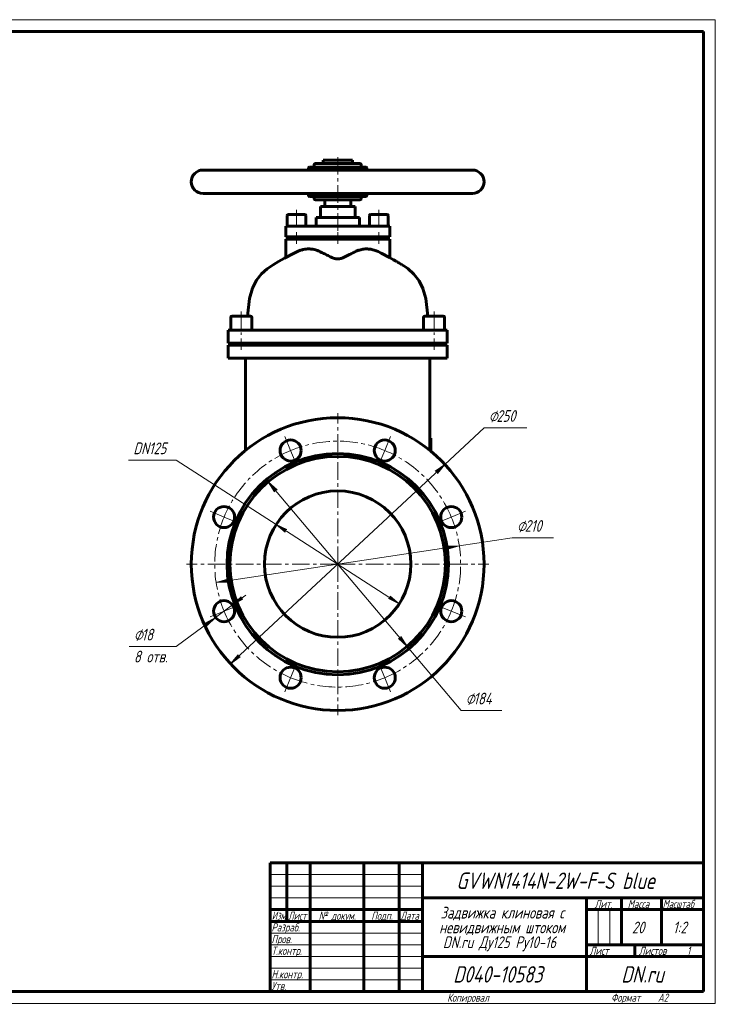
# Model space of a CAD drawing. Header units: millimetres. Extents: x 0 to 594, y 0 to 420.
# Tile 2 of 2: x 297 to 594, y 0 to 420. Entities that reach past the tile are written whole.
import ezdxf

# ---------------------------------------------------------------- set-up
doc = ezdxf.new("R2010")
doc.units = ezdxf.units.MM
for name, pattern in [('K5LT_AXLED', [12, 7.5, -1.5, 1.5, -1.5]), ('K5LT_BASIC', [0]), ('K5LT_THIN', [0])]:
    doc.linetypes.add(name, pattern=pattern)
doc.layers.add('Системный слой', color=7, linetype='Continuous')
doc.layers.add('Системный слой (1)', color=7, linetype='Continuous', true_color=0x6c6c6c)
doc.styles.add('KDIMTEXTSTYLE', font='txt', dxfattribs={"width": 0.96, "oblique": 15, "height": 5})
doc.styles.add('KTEXTSTYLE', font='txt', dxfattribs={"width": 0.96, "height": 5})
doc.dimstyles.new('KDIMSTYLE (0.50)', dxfattribs={"dimtxt": 5, "dimasz": 1, "dimexe": 2, "dimexo": 0, "dimgap": 1, "dimtad": 1, "dimlfac": 2, "dimtxsty": 'KDIMTEXTSTYLE', "dimsah": 1, "dimcen": 0, "dimdle": 1, "dimadec": 0, "dimazin": 0, "dimtfac": 0.667, "dimtmove": 0, "dimatfit": 3, "dimfxl": 1, "dimtvp": 1, "dimtolj": 1, "dimtzin": 0, "dimarcsym": 0})

# ---------------------------------------------------------------- blocks, each defined once
blk = doc.blocks.new('U8')
at = {"layer": 'Системный слой (1)', "color": 143, "linetype": 'K5LT_BASIC', "lineweight": 60, "true_color": 0x33acca}
for p, q in [((425.38, 340.17), (432.78, 340.17)), ((432.78, 340.17), (440.18, 340.17))]:
    blk.add_line(p, q, dxfattribs=at)
blk = doc.blocks.new('U9')
at = {"layer": 'Системный слой (1)', "color": 143, "linetype": 'K5LT_BASIC', "lineweight": 60, "true_color": 0x33acca}
for p, q in [((410.08, 318.16), (413.93, 320.19)), ((413.93, 320.19), (415.55, 320.99)), ((405.2, 315.31), (407.5, 316.69)), ((407.5, 316.69), (410.08, 318.16)), ((398.14, 308.72), (400.31, 311.43)), ((400.31, 311.43), (402.71, 313.59)), ((402.71, 313.59), (405.2, 315.31)), ((396.39, 305.34), (398.14, 308.72)), ((395.16, 301.02), (396.39, 305.34)), ((394.27, 293.44), (395.16, 301.02))]:
    blk.add_line(p, q, dxfattribs=at)
blk = doc.blocks.new('U10')
at = {"layer": 'Системный слой (1)', "color": 143, "linetype": 'K5LT_BASIC', "lineweight": 60, "true_color": 0x33acca}
for p, q in [((423.53, 335.54), (432.78, 335.54)), ((432.78, 335.54), (442.03, 335.54))]:
    blk.add_line(p, q, dxfattribs=at)
blk = doc.blocks.new('U11')
at = {"layer": 'Системный слой (1)', "color": 143, "linetype": 'K5LT_BASIC', "lineweight": 60, "true_color": 0x33acca}
for p, q in [((451.34, 320.33), (450, 320.99)), ((454.93, 318.46), (451.34, 320.33)), ((456.65, 317.5), (454.93, 318.46)), ((457.49, 317.02), (456.65, 317.5)), ((457.9, 316.78), (457.49, 317.02)), ((458.09, 316.67), (457.9, 316.78)), ((458.19, 316.61), (458.09, 316.67)), ((458.25, 316.58), (458.19, 316.61)), ((458.28, 316.56), (458.25, 316.58)), ((458.29, 316.55), (458.28, 316.56)), ((458.3, 316.55), (458.29, 316.55)), ((458.3, 316.54), (458.3, 316.55)), ((458.31, 316.54), (458.3, 316.54)), ((458.33, 316.53), (458.31, 316.54)), ((458.34, 316.52), (458.33, 316.53)), ((458.35, 316.51), (458.34, 316.52)), ((458.38, 316.5), (458.35, 316.51)), ((458.4, 316.48), (458.38, 316.5)), ((458.41, 316.48), (458.4, 316.48)), ((458.42, 316.47), (458.41, 316.48)), ((458.45, 316.46), (458.42, 316.47)), ((458.42, 316.47), (458.42, 316.47)), ((458.48, 316.44), (458.45, 316.46)), ((458.49, 316.43), (458.48, 316.44)), ((458.5, 316.42), (458.49, 316.43)), ((458.52, 316.41), (458.5, 316.42)), ((458.53, 316.41), (458.52, 316.41)), ((458.54, 316.4), (458.53, 316.41)), ((458.53, 316.41), (458.53, 316.41)), ((458.56, 316.39), (458.54, 316.4)), ((458.93, 316.17), (458.56, 316.39)), ((459.65, 315.73), (458.93, 316.17)), ((460.03, 315.5), (459.65, 315.73)), ((460.23, 315.38), (460.03, 315.5)), ((460.33, 315.32), (460.23, 315.38)), ((460.37, 315.29), (460.33, 315.32)), ((460.41, 315.27), (460.37, 315.29)), ((460.45, 315.24), (460.41, 315.27)), ((460.47, 315.23), (460.45, 315.24)), ((460.48, 315.22), (460.47, 315.23)), ((460.49, 315.22), (460.48, 315.22)), ((460.52, 315.2), (460.49, 315.22)), ((460.63, 315.13), (460.52, 315.2)), ((462.68, 313.71), (460.63, 315.13)), ((465.27, 311.4), (462.68, 313.71)), ((467.56, 308.49), (465.27, 311.4)), ((469.18, 305.28), (467.56, 308.49)), ((470.41, 300.94), (469.18, 305.28)), ((471.28, 293.44), (470.41, 300.94))]:
    blk.add_line(p, q, dxfattribs=at)
blk = doc.blocks.new('U12')
at = {"layer": 'Системный слой (1)', "color": 143, "linetype": 'K5LT_BASIC', "lineweight": 60, "true_color": 0x33acca}
for p, q in [((445.28, 355.79), (445.28, 356.54)), ((445.28, 345.04), (445.28, 345.79))]:
    blk.add_line(p, q, dxfattribs=at)
blk = doc.blocks.new('U13')
at = {"layer": 'Системный слой (1)', "color": 143, "linetype": 'K5LT_BASIC', "lineweight": 60, "true_color": 0x33acca}
for p, q in [((420.28, 355.79), (420.28, 356.54)), ((420.28, 345.04), (420.28, 345.79))]:
    blk.add_line(p, q, dxfattribs=at)
blk = doc.blocks.new('U14')
at = {"layer": 'Системный слой (1)', "color": 143, "linetype": 'K5LT_BASIC', "lineweight": 60, "true_color": 0x33acca}
for p, q in [((423.28, 343.04), (432.78, 343.04)), ((432.78, 343.04), (442.28, 343.04))]:
    blk.add_line(p, q, dxfattribs=at)
blk = doc.blocks.new('U15')
at = {"layer": 'Системный слой (1)', "color": 30, "linetype": 'K5LT_AXLED', "lineweight": 18, "true_color": 0xff8000}
for q in [(432.78, 252.04), (368.28, 187.54), (497.28, 187.54), (432.78, 123.04)]:
    blk.add_line((432.78, 187.54), q, dxfattribs=at)
blk = doc.blocks.new('U16')
at = {"layer": 'Системный слой (1)', "color": 30, "linetype": 'K5LT_AXLED', "lineweight": 18, "true_color": 0xff8000}
for p, q in [((412.68, 236.05), (410.2, 242.05)), ((452.87, 236.05), (455.35, 242.05)), ((415.17, 230.04), (412.68, 236.05)), ((450.38, 230.04), (452.87, 236.05)), ((384.27, 207.63), (378.27, 210.12)), ((390.28, 205.15), (384.27, 207.63)), ((475.27, 205.15), (481.28, 207.63)), ((481.28, 207.63), (487.28, 210.12)), ((390.28, 169.94), (384.27, 167.45)), ((475.27, 169.94), (481.28, 167.45)), ((384.27, 167.45), (378.27, 164.97)), ((481.28, 167.45), (487.28, 164.97)), ((415.17, 145.04), (412.68, 139.04)), ((450.38, 145.04), (452.87, 139.04)), ((412.68, 139.04), (410.2, 133.03)), ((452.87, 139.04), (455.35, 133.03))]:
    blk.add_line(p, q, dxfattribs=at)
for start, end in [(67.5, 112.5), (112.5, 157.5), (22.5, 67.5), (157.5, 202.5), (337.5, 22.5), (202.5, 247.5), (292.5, 337.5), (247.5, 292.5)]:
    blk.add_arc((432.78, 187.54), 52.5, start, end, dxfattribs=at)
blk = doc.blocks.new('D5')
at = {"layer": 'Системный слой (1)'}
for points in [[(475.32, 226.23), (478.53, 230.12), (474.42, 227.19), (475.24, 227.05)], [(387.02, 144.97), (391.13, 147.89), (390.31, 148.03), (390.23, 148.86)]]:
    blk.add_hatch(color=7, dxfattribs=at).paths.add_polyline_path(points)
at = {"layer": 'Системный слой (1)', "color": 7, "linetype": 'K5LT_THIN', "lineweight": 18, "true_color": 0xffffff}
for p, q in [((387.02, 144.97), (478.53, 230.12)), ((474.42, 227.19), (478.53, 230.12)), ((475.24, 227.05), (474.42, 227.19)), ((475.32, 226.23), (475.24, 227.05)), ((478.53, 230.12), (475.32, 226.23)), ((387.02, 144.97), (390.23, 148.86)), ((391.13, 147.89), (387.02, 144.97)), ((390.23, 148.86), (390.31, 148.03)), ((390.31, 148.03), (391.13, 147.89))]:
    blk.add_line(p, q, dxfattribs=at)
blk.add_wipeout([(497.28, 246.7), (497.28, 254.08), (510.96, 254.08), (510.96, 246.7)]).dxf.layer = 'Системный слой (1)'
for p, q in [((478.53, 230.12), (495.28, 245.7)), ((495.28, 245.7), (513.53, 245.7))]:
    blk.add_line(p, q, dxfattribs=at)
at = {"layer": 'Системный слой (1)', "color": 7, "char_height": 5, "attachment_point": 1, "style": 'KTEXTSTYLE'}
for s, insert in [('\\fArial|b0|c204|p34;\\H5.0;\\W1.000;\\Q15;\\fGOST Type AU|b0|i0|c204|p34;\\Q15;\\W0.960;⌀', (497.28, 253.29)), ('\\fArial|b0|c204|p34;\\H5.0;\\W1.000;\\Q15;\\fGOST Type AU|b0|i0|c204|p34;\\Q15;\\W0.960;250', (500.58, 253.29))]:
    blk.add_mtext(s, dxfattribs=dict(at, insert=insert))
blk = doc.blocks.new('KDIMARROW_01')
at = {"layer": 'Системный слой'}
blk.add_hatch(color=0, dxfattribs=at).paths.add_polyline_path([(0, 0), (-5, 0.66), (-4.5, 0), (-5, -0.66)])
at = {"layer": 'Системный слой', "color": 0, "linetype": 'K5LT_THIN', "lineweight": 18}
for p, q in [((-4.5, 0), (-5, 0.66)), ((-5, 0.66), (0, 0)), ((0, 0), (-5, -0.66)), ((-5, -0.66), (-4.5, 0))]:
    blk.add_line(p, q, dxfattribs=at)
at = {"layer": 'Системный слой (1)', "color": 0, "linetype": 'K5LT_THIN', "lineweight": 18}
blk.add_line((432.78, 187.54), (432.28, 187.54), dxfattribs=at)
blk = doc.blocks.new('D6')
at = {"layer": 'Системный слой (1)'}
for points in [[(479.84, 193.96), (484.69, 195.36), (479.65, 195.26), (480.24, 194.69)], [(385.9, 179.82), (385.31, 180.4), (385.71, 181.12), (380.86, 179.73)]]:
    blk.add_hatch(color=7, dxfattribs=at).paths.add_polyline_path(points)
at = {"layer": 'Системный слой (1)', "color": 7, "linetype": 'K5LT_THIN', "lineweight": 18, "true_color": 0xffffff}
for p, q in [((380.86, 179.73), (484.69, 195.36)), ((479.65, 195.26), (484.69, 195.36)), ((480.24, 194.69), (479.65, 195.26)), ((484.69, 195.36), (479.84, 193.96)), ((479.84, 193.96), (480.24, 194.69)), ((380.86, 179.73), (385.71, 181.12)), ((385.71, 181.12), (385.31, 180.4)), ((385.9, 179.82), (380.86, 179.73)), ((385.31, 180.4), (385.9, 179.82))]:
    blk.add_line(p, q, dxfattribs=at)
blk.add_wipeout([(509.32, 199.76), (509.32, 207.15), (522.37, 207.15), (522.37, 199.76)]).dxf.layer = 'Системный слой (1)'
for p, q in [((484.69, 195.36), (507.32, 198.76)), ((507.32, 198.76), (524.91, 198.76))]:
    blk.add_line(p, q, dxfattribs=at)
at = {"layer": 'Системный слой (1)', "color": 7, "char_height": 5, "attachment_point": 1, "style": 'KTEXTSTYLE'}
for s, insert in [('\\fArial|b0|c204|p34;\\H5.0;\\W1.000;\\Q15;\\fGOST Type AU|b0|i0|c204|p34;\\Q15;\\W0.960;⌀', (509.32, 206.35)), ('\\fArial|b0|c204|p34;\\H5.0;\\W1.000;\\Q15;\\fGOST Type AU|b0|i0|c204|p34;\\Q15;\\W0.960;210', (512.62, 206.35))]:
    blk.add_mtext(s, dxfattribs=dict(at, insert=insert))
blk = doc.blocks.new('D7')
at = {"layer": 'Системный слой (1)'}
for points in [[(406.86, 219.32), (403.14, 222.72), (405.85, 218.47), (406.03, 219.28)], [(462.42, 152.37), (459.7, 156.61), (459.52, 155.81), (458.69, 155.77)]]:
    blk.add_hatch(color=7, dxfattribs=at).paths.add_polyline_path(points)
at = {"layer": 'Системный слой (1)', "color": 7, "linetype": 'K5LT_THIN', "lineweight": 18, "true_color": 0xffffff}
for p, q in [((403.14, 222.72), (406.86, 219.32)), ((405.85, 218.47), (403.14, 222.72)), ((403.14, 222.72), (462.42, 152.37)), ((406.03, 219.28), (405.85, 218.47)), ((406.86, 219.32), (406.03, 219.28)), ((458.69, 155.77), (459.52, 155.81)), ((462.42, 152.37), (458.69, 155.77)), ((459.52, 155.81), (459.7, 156.61)), ((459.7, 156.61), (462.42, 152.37))]:
    blk.add_line(p, q, dxfattribs=at)
blk.add_wipeout([(487.44, 126.04), (487.44, 133.43), (500.36, 133.43), (500.36, 126.04)]).dxf.layer = 'Системный слой (1)'
for p, q in [((462.42, 152.37), (485.44, 125.04)), ((485.44, 125.04), (502.9, 125.04))]:
    blk.add_line(p, q, dxfattribs=at)
at = {"layer": 'Системный слой (1)', "color": 7, "char_height": 5, "attachment_point": 1, "style": 'KTEXTSTYLE'}
for s, insert in [('\\fArial|b0|c204|p34;\\H5.0;\\W1.000;\\Q15;\\fGOST Type AU|b0|i0|c204|p34;\\Q15;\\W0.960;⌀', (487.44, 132.63)), ('\\fArial|b0|c204|p34;\\H5.0;\\W1.000;\\Q15;\\fGOST Type AU|b0|i0|c204|p34;\\Q15;\\W0.960;184', (490.74, 132.63))]:
    blk.add_mtext(s, dxfattribs=dict(at, insert=insert))
blk = doc.blocks.new('D8')
at = {"layer": 'Системный слой (1)'}
for points in [[(411.05, 202.29), (406.48, 204.44), (410.34, 201.18), (410.27, 202)], [(459.07, 170.65), (455.21, 173.91), (455.28, 173.08), (454.5, 172.8)]]:
    blk.add_hatch(color=7, dxfattribs=at).paths.add_polyline_path(points)
at = {"layer": 'Системный слой (1)', "color": 7, "linetype": 'K5LT_THIN', "lineweight": 18, "true_color": 0xffffff}
for p, q in [((406.48, 204.44), (363.76, 231.89)), ((406.48, 204.44), (411.05, 202.29)), ((410.34, 201.18), (406.48, 204.44)), ((459.07, 170.65), (406.48, 204.44)), ((411.05, 202.29), (410.27, 202)), ((410.27, 202), (410.34, 201.18)), ((454.5, 172.8), (455.28, 173.08)), ((459.07, 170.65), (454.5, 172.8)), ((455.28, 173.08), (455.21, 173.91)), ((455.21, 173.91), (459.07, 170.65))]:
    blk.add_line(p, q, dxfattribs=at)
blk.add_wipeout([(345.52, 232.89), (345.52, 240.27), (361.11, 240.27), (361.11, 232.89)]).dxf.layer = 'Системный слой (1)'
blk.add_line((363.76, 231.89), (343.52, 231.89), dxfattribs=at)
at = {"layer": 'Системный слой (1)', "color": 7, "insert": (345.52, 239.48), "char_height": 5, "attachment_point": 1, "style": 'KTEXTSTYLE'}
blk.add_mtext('\\fArial|b0|c204|p34;\\H5.0;\\W1.000;\\Q15;\\fGOST Type AU|b0|i0|c204|p34;\\Q15;\\W0.960;DN125', dxfattribs=at)
blk = doc.blocks.new('D9')
at = {"layer": 'Системный слой (1)'}
for points in [[(387.9, 170.12), (392.31, 172.55), (391.52, 172.79), (391.53, 173.61)], [(377.01, 161.29), (380.65, 164.79), (376.23, 162.35), (377.02, 162.12)]]:
    blk.add_hatch(color=7, dxfattribs=at).paths.add_polyline_path(points)
at = {"layer": 'Системный слой (1)', "color": 7, "linetype": 'K5LT_THIN', "lineweight": 18, "true_color": 0xffffff}
for p, q in [((387.9, 170.12), (393.53, 174.27)), ((391.53, 173.61), (387.9, 170.12)), ((387.9, 170.12), (392.31, 172.55)), ((391.52, 172.79), (391.53, 173.61)), ((392.31, 172.55), (391.52, 172.79)), ((387.9, 170.12), (380.65, 164.79)), ((380.65, 164.79), (363.76, 152.37)), ((380.65, 164.79), (375.01, 160.64)), ((380.65, 164.79), (376.23, 162.35)), ((377.01, 161.29), (380.65, 164.79)), ((376.23, 162.35), (377.02, 162.12)), ((377.02, 162.12), (377.01, 161.29))]:
    blk.add_line(p, q, dxfattribs=at)
blk.add_wipeout([(345.76, 143.98), (345.76, 160.75), (361.12, 160.75), (361.12, 143.98)]).dxf.layer = 'Системный слой (1)'
blk.add_line((363.76, 152.37), (343.76, 152.37), dxfattribs=at)
at = {"layer": 'Системный слой (1)', "color": 7, "char_height": 5, "attachment_point": 1, "style": 'KTEXTSTYLE'}
for s, insert in [('\\fArial|b0|c204|p34;\\H5.0;\\W1.000;\\Q15;\\fGOST Type AU|b0|i0|c204|p34;\\Q15;\\W0.960;⌀', (345.76, 159.95)), ('\\fArial|b0|c204|p34;\\H5.0;\\W1.000;\\Q15;\\fGOST Type AU|b0|i0|c204|p34;\\Q15;\\W0.960;18', (349.06, 159.95)), ('\\fArial|b0|c204|p34;\\H5.0;\\W1.000;\\Q15;\\fGOST Type AU|b0|i0|c204|p34;\\Q15;\\W0.960;8 отв.', (345.76, 150.57))]:
    blk.add_mtext(s, dxfattribs=dict(at, insert=insert))
blk = doc.blocks.new('U17')
at = {"color": 7, "linetype": 'K5LT_THIN', "lineweight": 18, "true_color": 0xffffff}
for p, q in [((0, 420), (594, 420)), ((594, 420), (594, 0)), ((404, 55), (469, 55)), ((404, 50), (469, 50)), ((404, 45), (469, 45)), ((543.96, 25), (543.96, 40)), ((548.98, 25), (548.98, 40)), ((404, 30), (469, 30)), ((404, 25), (469, 25)), ((404, 20), (469, 20)), ((404, 15), (469, 15)), ((404, 10), (469, 10)), ((594, 0), (0, 0))]:
    blk.add_line(p, q, dxfattribs=at)
at = {"color": 143, "linetype": 'K5LT_BASIC', "lineweight": 60, "true_color": 0x33acca}
for p, q in [((20, 415), (589, 415)), ((589, 415), (589, 5)), ((404, 60), (589, 60)), ((404, 5), (404, 60)), ((411, 35), (411, 60)), ((421, 5), (421, 60)), ((444, 5), (444, 60)), ((459, 5), (459, 60)), ((469, 5), (469, 60)), ((469, 45), (589, 45)), ((539, 5), (539, 45)), ((554, 25), (554, 45)), ((571, 25), (571, 45)), ((404, 40), (469, 40)), ((539, 40), (554, 40)), ((554, 40), (589, 40)), ((404, 35), (469, 35)), ((539, 25), (589, 25)), ((559.57, 20), (559.57, 25)), ((469, 20), (539, 20)), ((539, 20), (589, 20)), ((589, 5), (20, 5))]:
    blk.add_line(p, q, dxfattribs=at)
at = {"color": 7, "attachment_point": 1, "style": 'KTEXTSTYLE'}
for s, insert, char_height in [('\\fArial|b0|c204|p34;\\H5.0;\\W1.000;\\Q15;\\fGOST Type AU|b0|i0|c204|p34;\\Q15;\\W0.960;\\H7.00;GVWN1414N-2W-F-S blue', (483.46, 55.86), 7), ('\\fArial|b0|c204|p34;\\H5.0;\\W1.000;\\Q15;\\fGOST Type AU|b0|i0|c204|p34;\\Q15;\\W0.960;\\H3.50;Лит.', (542.47, 44.18), 3.5), ('\\fArial|b0|c204|p34;\\H5.0;\\W1.000;\\Q15;\\fGOST Type AU|b0|i0|c204|p34;\\Q15;\\W0.960;\\H3.50;Масса', (556.58, 44.18), 3.5), ('\\fArial|b0|c204|p34;\\H5.0;\\W1.000;\\Q15;\\fGOST Type AU|b0|i0|c204|p34;\\Q15;\\W0.926;\\H3.50;Масштаб', (571.52, 44.18), 3.5), ('\\fArial|b0|c204|p34;\\H5.0;\\W1.000;\\Q15;\\fGOST Type AU|b0|i0|c204|p34;\\Q15;\\W0.786;\\H3.50;Изм.', (404.62, 39.18), 3.5), ('\\fArial|b0|c204|p34;\\H5.0;\\W1.000;\\Q15;\\fGOST Type AU|b0|i0|c204|p34;\\Q15;\\W0.800;\\H3.50;Лист', (411.61, 39.18), 3.5), ('\\fArial|b0|c204|p34;\\H5.0;\\W1.000;\\Q15;\\fGOST Type AU|b0|i0|c204|p34;\\Q15;\\W0.960;\\H3.50;№ докум.', (424.63, 39.18), 3.5), ('\\fArial|b0|c204|p34;\\H5.0;\\W1.000;\\Q15;\\fGOST Type AU|b0|i0|c204|p34;\\Q15;\\W0.960;\\H3.50;Подп.', (447.1, 39.18), 3.5), ('\\fArial|b0|c204|p34;\\H5.0;\\W1.000;\\Q15;\\fGOST Type AU|b0|i0|c204|p34;\\Q15;\\W0.800;\\H3.50;Дата', (459.61, 39.18), 3.5), ('\\fArial|b0|c204|p34;\\H5.0;\\W1.000;\\Q15;\\fGOST Type AU|b0|i0|c204|p34;\\Q15;\\W0.960;Задвижка клиновая с', (476.7, 41.21), 5), ('\\fArial|b0|c204|p34;\\H5.0;\\W1.000;\\Q15;\\fGOST Type AU|b0|i0|c204|p34;\\Q15;\\W0.960;\\H3.50;Разраб.', (404.5, 34.18), 3.5), ('\\fArial|b0|c204|p34;\\H5.0;\\W1.000;\\Q15;\\fGOST Type AU|b0|i0|c204|p34;\\Q15;\\W0.960;невидвижным штоком', (476.1, 34.9), 5), ('\\fArial|b0|c204|p34;\\H5.0;\\W1.000;\\Q15;\\fGOST Type AU|b0|i0|c204|p34;\\Q15;\\W0.960;20', (558.42, 34.9), 5), ('\\fArial|b0|c204|p34;\\H5.0;\\W1.000;\\Q15;\\fGOST Type AU|b0|i0|c204|p34;\\Q15;\\W0.960;{\\c16737820;1:2}', (575.92, 34.9), 5), ('\\fArial|b0|c204|p34;\\H5.0;\\W1.000;\\Q15;\\fGOST Type AU|b0|i0|c204|p34;\\Q15;\\W0.960;\\H3.50;Пров.', (404.5, 29.18), 3.5), ('\\fArial|b0|c204|p34;\\H5.0;\\W1.000;\\Q15;\\fGOST Type AU|b0|i0|c204|p34;\\Q15;\\W0.960;DN.ru Ду125 Ру10-16', (477.69, 28.59), 5), ('\\fArial|b0|c204|p34;\\H5.0;\\W1.000;\\Q15;\\fGOST Type AU|b0|i0|c204|p34;\\Q15;\\W0.960;\\H3.50;Т.контр.', (404.5, 24.18), 3.5), ('\\fArial|b0|c204|p34;\\H5.0;\\W1.000;\\Q15;\\fGOST Type AU|b0|i0|c204|p34;\\Q15;\\W0.960;\\H3.50;Лист', (540.32, 24.18), 3.5), ('\\fArial|b0|c204|p34;\\H5.0;\\W1.000;\\Q15;\\fGOST Type AU|b0|i0|c204|p34;\\Q15;\\W0.960;\\H3.50;Листов', (561.36, 24.18), 3.5), ('\\fArial|b0|c204|p34;\\H5.0;\\W1.000;\\Q15;\\fGOST Type AU|b0|i0|c204|p34;\\Q15;\\W0.960;\\H3.50;1', (581.91, 24.18), 3.5), ('\\fArial|b0|c204|p34;\\H5.0;\\W1.000;\\Q15;\\fGOST Type AU|b0|i0|c204|p34;\\Q15;\\W0.960;\\H3.50;Н.контр.', (404.5, 14.18), 3.5), ('\\fArial|b0|c204|p34;\\H5.0;\\W1.000;\\Q15;\\fGOST Type AU|b0|i0|c204|p34;\\Q15;\\W0.960;\\H7.00;D040-10583', (482.08, 15.86), 7), ('\\fArial|b0|c204|p34;\\H5.0;\\W1.000;\\Q15;\\fGOST Type AU|b0|i0|c204|p34;\\Q15;\\W0.960;\\H7.00;DN.ru', (553.84, 15.86), 7), ('\\fArial|b0|c204|p34;\\H5.0;\\W1.000;\\Q15;\\fGOST Type AU|b0|i0|c204|p34;\\Q15;\\W0.960;\\H3.50;Утв.', (404.5, 9.18), 3.5), ('\\fArial|b0|c204|p34;\\H5.0;\\W1.000;\\Q15;\\fGOST Type AU|b0|i0|c204|p34;\\Q15;\\W0.960;\\H3.50;Копировал', (479.5, 4.18), 3.5), ('\\fArial|b0|c204|p34;\\H5.0;\\W1.000;\\Q15;\\fGOST Type AU|b0|i0|c204|p34;\\Q15;\\W0.960;\\H3.50;Формат', (549.5, 4.18), 3.5), ('\\fArial|b0|c204|p34;\\H5.0;\\W1.000;\\Q15;\\fGOST Type AU|b0|i0|c204|p34;\\Q15;\\W0.960;\\H3.50;A2', (569.5, 4.18), 3.5)]:
    blk.add_mtext(s, dxfattribs=dict(at, insert=insert, char_height=char_height))

msp = doc.modelspace()

# ---------------------------------------------------------------- linework, layer by layer
at = {"layer": 'Системный слой (1)', "color": 30, "linetype": 'K5LT_AXLED', "lineweight": 18, "true_color": 0xff8000}
for p, q in [((432.7751, 329.8434), (432.7751, 362.0434)), ((415.201, 338.8434), (415.201, 329.8434)), ((450.3493, 338.8434), (450.3493, 329.8434)), ((415.201, 329.2184), (415.201, 324.2934)), ((432.7751, 324.2934), (432.7751, 329.2184)), ((450.3493, 329.2184), (450.3493, 324.2934)), ((391.6126, 295.4434), (391.6126, 285.4434)), ((473.9376, 295.4434), (473.9376, 285.4434)), ((391.6126, 283.8934), (391.6126, 278.9684)), ((473.9376, 283.8934), (473.9376, 278.9684))]:
    msp.add_line(p, q, dxfattribs=at)
at = {"layer": 'Системный слой (1)', "color": 143, "linetype": 'K5LT_BASIC', "lineweight": 60, "true_color": 0x33acca}
for p, q in [((422.7751, 357.0434), (422.7751, 358.0434)), ((442.2751, 358.5434), (423.2751, 358.5434)), ((426.5251, 358.5434), (426.5251, 360.0434)), ((426.5251, 360.0434), (439.0251, 360.0434)), ((439.0251, 358.5434), (439.0251, 360.0434)), ((442.7751, 357.0434), (442.7751, 358.0434)), ((490.2751, 355.7934), (375.2751, 355.7934)), ((444.7751, 357.0434), (420.7751, 357.0434)), ((490.2751, 345.7934), (375.2751, 345.7934)), ((420.7751, 344.5434), (444.7751, 344.5434)), ((422.7751, 343.5434), (422.7751, 344.5434)), ((427.2251, 340.1684), (427.2251, 343.0434)), ((438.3251, 340.1684), (438.3251, 343.0434)), ((442.7751, 343.5434), (442.7751, 344.5434)), ((411.201, 336.3434), (411.201, 331.8434)), ((418.701, 336.8434), (411.701, 336.8434)), ((419.201, 336.3434), (419.201, 331.8434)), ((425.3751, 335.5434), (425.3751, 340.1684)), ((440.1751, 335.5434), (440.1751, 340.1684)), ((446.3493, 336.3434), (446.3493, 331.8434)), ((453.8493, 336.8434), (446.8493, 336.8434)), ((454.3493, 336.3434), (454.3493, 331.8434)), ((423.5251, 331.8434), (423.5251, 335.5434)), ((442.0251, 331.8434), (442.0251, 335.5434)), ((410.576, 327.2184), (410.576, 331.8434)), ((410.576, 331.8434), (412.4807, 331.8434)), ((412.4807, 331.8434), (430.0548, 331.8434)), ((430.0548, 331.8434), (435.4954, 331.8434)), ((435.4954, 331.8434), (453.0696, 331.8434)), ((453.0696, 331.8434), (454.9743, 331.8434)), ((454.9743, 327.2184), (454.9743, 331.8434)), ((412.4807, 327.2184), (410.576, 327.2184)), ((410.576, 318.4341), (410.576, 326.2934)), ((410.576, 326.2934), (412.4807, 326.2934)), ((412.4807, 327.2184), (430.0548, 327.2184)), ((412.4807, 326.2934), (430.0548, 326.2934)), ((412.701, 327.2184), (412.701, 326.2934)), ((417.701, 327.2184), (417.701, 326.2934)), ((423.5251, 326.2934), (423.5251, 327.2184)), ((435.4954, 327.2184), (430.0548, 327.2184)), ((430.0548, 326.2934), (435.4954, 326.2934)), ((435.4954, 327.2184), (453.0696, 327.2184)), ((435.4954, 326.2934), (453.0696, 326.2934)), ((442.0251, 326.2934), (442.0251, 327.2184)), ((447.8493, 327.2184), (447.8493, 326.2934)), ((452.8493, 327.2184), (452.8493, 326.2934)), ((454.9743, 327.2184), (453.0696, 327.2184)), ((453.0696, 326.2934), (454.9743, 326.2934)), ((454.9743, 318.4341), (454.9743, 326.2934)), ((387.1126, 292.8434), (387.1126, 287.4434)), ((395.5126, 293.4434), (387.7126, 293.4434)), ((396.1126, 292.8434), (396.1126, 287.4434)), ((469.4376, 292.8434), (469.4376, 287.4434)), ((477.8376, 293.4434), (470.0376, 293.4434)), ((478.4376, 292.8434), (478.4376, 287.4434)), ((386.0626, 287.4434), (391.6126, 287.4434)), ((386.0626, 281.8934), (386.0626, 287.4434)), ((391.6126, 287.4434), (473.9376, 287.4434)), ((473.9376, 287.4434), (479.4876, 287.4434)), ((479.4876, 281.8934), (479.4876, 287.4434)), ((391.6126, 281.8934), (386.0626, 281.8934)), ((388.6126, 281.8934), (388.6126, 280.9684)), ((391.6126, 281.8934), (473.9376, 281.8934)), ((394.6126, 281.8934), (394.6126, 280.9684)), ((409.6501, 280.9684), (409.6501, 281.8934)), ((455.9001, 280.9684), (455.9001, 281.8934)), ((470.9376, 281.8934), (470.9376, 280.9684)), ((479.4876, 281.8934), (473.9376, 281.8934)), ((476.9376, 281.8934), (476.9376, 280.9684)), ((386.0626, 280.9684), (391.6126, 280.9684)), ((386.0626, 275.4184), (386.0626, 280.9684)), ((391.6126, 280.9684), (473.9376, 280.9684)), ((473.9376, 280.9684), (479.4876, 280.9684)), ((479.4876, 275.4184), (479.4876, 280.9684)), ((391.6126, 275.4184), (386.0626, 275.4184)), ((391.6126, 275.4184), (473.9376, 275.4184)), ((393.4626, 275.4184), (393.4626, 236.1313)), ((472.0876, 275.4184), (472.0876, 236.1313)), ((479.4876, 275.4184), (473.9376, 275.4184)), ((472.0876, 241.3046), (472.5501, 241.3046)), ((472.5501, 241.3046), (472.5501, 235.7534))]:
    msp.add_line(p, q, dxfattribs=at)
for centre, radius in [((432.7751, 187.5434), 62.5), ((412.6842, 236.0471), 4.5), ((452.866, 236.0471), 4.5), ((432.7751, 187.5434), 47.25), ((432.7751, 187.5434), 46), ((432.7751, 187.5434), 31.25), ((384.2714, 207.6343), 4.5), ((481.2788, 207.6343), 4.5), ((384.2714, 167.4526), 4.5), ((481.2788, 167.4526), 4.5), ((412.6842, 139.0398), 4.5), ((452.866, 139.0398), 4.5)]:
    msp.add_circle(centre, radius, dxfattribs=at)
for centre, radius, start, end in [((423.2751, 358.0434), 0.5, 90, 180), ((442.2751, 358.0434), 0.5, 0, 90), ((375.2751, 350.7934), 5, 90, 270), ((420.7751, 356.5434), 0.5, 90, 180), ((444.7751, 356.5434), 0.5, 0, 90), ((490.2751, 350.7934), 5, 270, 90), ((420.7751, 345.0434), 0.5, 180, 270), ((444.7751, 345.0434), 0.5, 270, 0), ((423.2751, 343.5434), 0.5, 180, 270), ((442.2751, 343.5434), 0.5, 270, 0), ((411.701, 336.3434), 0.5, 90, 180), ((418.701, 336.3434), 0.5, 0, 90), ((446.8493, 336.3434), 0.5, 90, 180), ((453.8493, 336.3434), 0.5, 0, 90), ((387.7126, 292.8434), 0.6, 90, 180), ((395.5126, 292.8434), 0.6, 0, 90), ((470.0376, 292.8434), 0.6, 90, 180), ((477.8376, 292.8434), 0.6, 0, 90)]:
    msp.add_arc(centre, radius, start, end, dxfattribs=at)
for points, knots in [([(415.5483, 320.9869), (416.0025, 321.2058), (416.8798, 321.5613), (418.1461, 321.9), (419.2976, 322.0747), (420.3228, 322.1255), (421.2862, 322.0848), (422.2488, 321.9604), (423.4734, 321.6834), (424.37, 321.3528), (424.9103, 321.1023)], [0, 0, 0, 0, 1.68071878, 3.17806111, 4.46122756, 5.67662887, 6.71240739, 7.78207721, 9.01112827, 11, 11, 11, 11]), ([(430.0548, 318.5517), (429.4317, 318.8811), (428.1691, 319.533), (426.4526, 320.378), (425.3593, 320.8941), (424.9103, 321.1023)], [0, 0, 0, 0, 2.20020898, 4.4430729, 6, 6, 6, 6]), ([(440.6399, 321.1023), (439.6739, 320.6543), (437.9539, 319.826), (436.2457, 318.9483), (435.4954, 318.5517)], [0, 0, 0, 0, 2.79698738, 5, 5, 5, 5]), ([(440.6399, 321.1023), (441.1161, 321.3231), (441.9382, 321.6352), (443.0376, 321.9075), (444.0657, 322.0697), (444.9943, 322.1251), (445.8585, 322.0956), (446.5674, 322.0275), (447.3764, 321.8963), (448.2859, 321.6682), (449.1873, 321.3549), (449.742, 321.1122), (450.002, 320.9869)], [0, 0, 0, 0, 2.07114967, 3.49760269, 4.56399029, 6.29117612, 7.28106942, 8.0848437, 9.18730068, 10.60382573, 11.86296145, 13, 13, 13, 13]), ([(430.0548, 318.5517), (430.1769, 318.4872), (430.4317, 318.3652), (430.8438, 318.2071), (431.279, 318.0784), (431.6944, 317.9901), (432.0664, 317.937), (432.4139, 317.9064), (432.7533, 317.8957), (433.097, 317.9047), (433.38, 317.9269), (433.6896, 317.9647), (433.9747, 318.0142), (434.3704, 318.1055), (434.7823, 318.2314), (435.1862, 318.3962), (435.4097, 318.5064), (435.4954, 318.5517)], [0, 0, 0, 0, 1.48234509, 2.94858641, 4.4032748, 5.84374845, 6.91113865, 7.8394378, 8.99986493, 9.96425215, 10.93048766, 11.56481378, 12.80525697, 13.5979297, 15.37845749, 16.96160885, 18, 18, 18, 18])]:
    msp.add_open_spline(points, degree=3, knots=knots, dxfattribs=at)

# ---------------------------------------------------------------- block references
at = {"layer": 'Системный слой (1)'}
for name in ['U13', 'U12', 'U14', 'U8', 'U10', 'U9', 'U11', 'U15', 'U16']:
    msp.add_blockref(name, (0, 0), dxfattribs=at)

# ---------------------------------------------------------------- next in the draw order: dimensions: what is measured, and where the dimension line sits
at = {"layer": 'Системный слой (1)', "color": 7}
dim = msp.add_diameter_dim_2p(p1=(341.2626, 102.3938), p2=(524.2876, 272.6931), dimstyle='KDIMSTYLE (0.50)', override={"dimtih": 1, "dimtoh": 1, "dimpost": '\\fGOST Type AU|b0|c204|p34;\\H5.0;\\W0.960;\\Q15;<>', "dimblk1": 'KDIMARROW_01', "dimblk2": 'KDIMARROW_01', "dimclrt": 7, "dimtol": 1, "dimtp": 0, "dimtm": 0, "dimtdec": 5, "dimtmove": 1, "dimatfit": 2, "dimtolj": 1}, dxfattribs=at)
dim.commit()
dim.dimension.update_dxf_attribs({"geometry": 'D5', "text_midpoint": (497.2751, 245.6978), "dimtype": 163})

# ---------------------------------------------------------------- next in the draw order: dimensions: what is measured, and where the dimension line sits
dim = msp.add_diameter_dim_2p(p1=(328.9448, 171.9147), p2=(536.6055, 203.1721), dimstyle='KDIMSTYLE (0.50)', override={"dimtih": 1, "dimtoh": 1, "dimpost": '\\fGOST Type AU|b0|c204|p34;\\H5.0;\\W0.960;\\Q15;<>', "dimblk1": 'KDIMARROW_01', "dimblk2": 'KDIMARROW_01', "dimclrt": 7, "dimtol": 1, "dimtp": 0, "dimtm": 0, "dimtdec": 5, "dimtmove": 1, "dimatfit": 2, "dimtolj": 1}, dxfattribs=at)
dim.commit()
dim.dimension.update_dxf_attribs({"geometry": 'D6', "text_midpoint": (509.3168, 198.7636), "dimtype": 163})

# ---------------------------------------------------------------- next in the draw order: dimensions: what is measured, and where the dimension line sits
dim = msp.add_diameter_dim_2p(p1=(373.4952, 257.8989), p2=(492.0551, 117.188), dimstyle='KDIMSTYLE (0.50)', override={"dimtih": 1, "dimtoh": 1, "dimpost": '\\fGOST Type AU|b0|c204|p34;\\H5.0;\\W0.960;\\Q15;<>', "dimblk1": 'KDIMARROW_01', "dimblk2": 'KDIMARROW_01', "dimclrt": 7, "dimtol": 1, "dimtp": 0, "dimtm": 0, "dimtdec": 5, "dimtmove": 1, "dimatfit": 2, "dimtolj": 1}, dxfattribs=at)
dim.commit()
dim.dimension.update_dxf_attribs({"geometry": 'D7', "text_midpoint": (487.4362, 125.0434), "dimtype": 163})

# ---------------------------------------------------------------- next in the draw order: dimensions: what is measured, and where the dimension line sits
dim = msp.add_diameter_dim_2p(p1=(485.3554, 153.7564), p2=(380.1949, 221.3305), dimstyle='KDIMSTYLE (0.50)', override={"dimtih": 1, "dimtoh": 1, "dimpost": '\\fGOST Type AU|b0|c204|p34;\\H5.0;\\W0.960;\\Q15;<>', "dimblk1": 'KDIMARROW_01', "dimblk2": 'KDIMARROW_01', "dimclrt": 7, "dimtol": 1, "dimtp": 0, "dimtm": 0, "dimtdec": 5, "dimtmove": 1, "dimatfit": 2, "dimtolj": 1}, dxfattribs=at)
dim.commit()
dim.dimension.update_dxf_attribs({"geometry": 'D8', "text_midpoint": (361.7625, 231.8897), "dimtype": 163})

# ---------------------------------------------------------------- next in the draw order: dimensions: what is measured, and where the dimension line sits
dim = msp.add_diameter_dim_2p(p1=(391.5212, 172.7856), p2=(377.0217, 162.1195), dimstyle='KDIMSTYLE (0.50)', override={"dimtih": 1, "dimtoh": 1, "dimpost": '\\fGOST Type AU|b0|c204|p34;\\H5.0;\\W0.960;\\Q15;<>\\X\\fGOST Type AU|b0|c204|p34;\\H5.0;\\W0.960;\\Q15;\\fGOST Type AU|b0|i0|c204|p34;\\Q15;8 отв.', "dimblk1": 'KDIMARROW_01', "dimblk2": 'KDIMARROW_01', "dimclrt": 7, "dimtol": 1, "dimtp": 0, "dimtm": 0, "dimtdec": 5, "dimtmove": 1, "dimatfit": 2, "dimtolj": 1}, dxfattribs=at)
dim.commit()
dim.dimension.update_dxf_attribs({"geometry": 'D9', "text_midpoint": (361.7625, 152.3657)})

# ---------------------------------------------------------------- next in the draw order: block references
msp.add_blockref('U17', (0, 0))

doc.saveas('drawing.dxf')
